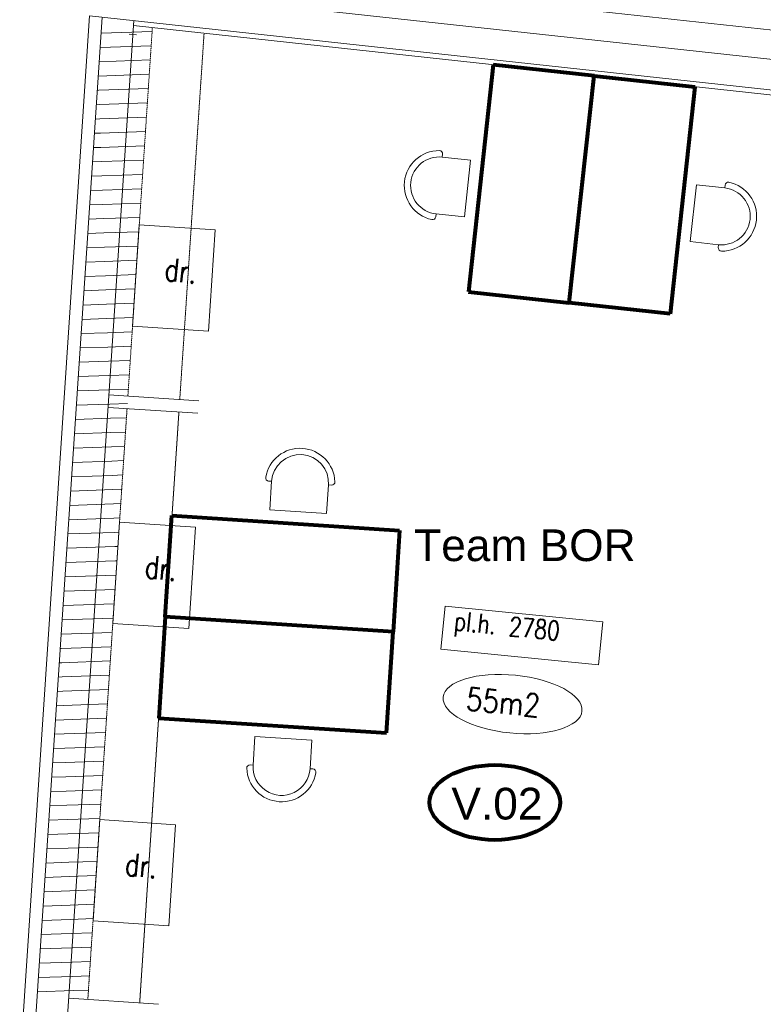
# Model space of a CAD drawing. Header units: millimetres. Extents: x -90830 to 24172, y -102460 to 73669.
# Tile 3 of 198: x -90131 to -84265, y 6925 to 14688. Entities that reach past the tile are written whole.
import ezdxf

# ---------------------------------------------------------------- set-up
doc = ezdxf.new("R2010")
doc.units = ezdxf.units.MM
doc.linetypes.add('ACAD_ISO14W100_S12', pattern=[0.009, 0.007, -0.001, 0, 0, 0, 0, 0, -0.001])
doc.linetypes.add('GETRENNT2_S6', pattern=[0.012, 0.007, -0.001, 0.001, -0.001, 0.001, -0.001])
for name, color, linetype, lineweight in [('Algemeen', 253, 'Continuous', 9), ('Algemeen01', 253, 'Continuous', 80), ('B21-BUITENWANDEN_1', 253, 'Continuous', 9), ('B22-BINNENWANDEN_1', 253, 'Continuous', 9), ('Standard', 253, 'Continuous', 9), ('V21-BUITENWANDEN', 253, 'Continuous', 9), ('V22-BINNENWANDEN', 253, 'Continuous', 9), ('V26-DAKCONSTRUCTIES', 253, 'Continuous', 9), ('V36-HOOGTELIJN1500', 253, 'GETRENNT2_S6', 9), ('V36-HOOGTELIJN2000', 253, 'ACAD_ISO14W100_S12', 9)]:
    doc.layers.add(name, color=color, linetype=linetype, lineweight=lineweight)
doc.styles.add('ARIAL', font='arial.ttf')
doc.styles.add('TXT', font='txt.shx')

msp = doc.modelspace()

# ---------------------------------------------------------------- linework, layer by layer
at = {"layer": 'Algemeen01'}
for p, q in [((-86395.8, 14332.4), (-86590.9, 12543)), ((-85600.6, 14245.8), (-86395.8, 14332.4)), ((-85795.6, 12456.4), (-85600.6, 14245.8)), ((-85795.6, 12456.4), (-85600.6, 14245.8)), ((-85600.6, 14245.8), (-84805.3, 14159.1)), ((-84805.3, 14159.1), (-85000.3, 12369.7)), ((-86590.9, 12543), (-85795.6, 12456.4)), ((-85000.3, 12369.7), (-85795.6, 12456.4)), ((-88982.4, 9980.2), (-88930.3, 10778.5)), ((-88930.3, 10778.5), (-87134.1, 10661.4)), ((-87134.1, 10661.4), (-87186.2, 9863.1)), ((-88982.4, 9980.2), (-89034.4, 9181.9)), ((-87186.2, 9863.1), (-88982.4, 9980.2)), ((-87186.2, 9863.1), (-88982.4, 9980.2)), ((-87238.2, 9064.8), (-87186.2, 9863.1)), ((-89034.4, 9181.9), (-87238.2, 9064.8))]:
    msp.add_line(p, q, dxfattribs=at)
msp.add_ellipse((-86382.7, 8516.3), major_axis=(515.6, 0), ratio=0.573767, dxfattribs=at)
at = {"layer": 'B21-BUITENWANDEN_1'}
msp.add_line((-89208.6, 14568.6), (-89268.2, 14575.1), dxfattribs=at)
at = {"layer": 'B22-BINNENWANDEN_1'}
for p, q in [((-89240.9, 12272.4), (-89187.9, 13070.6)), ((-88589.2, 13030.8), (-89187.9, 13070.6)), ((-88642.2, 12232.6), (-88589.2, 13030.8)), ((-88642.2, 12232.6), (-89240.9, 12272.4)), ((-89396.8, 9927.5), (-89343.7, 10725.8)), ((-88745, 10686), (-89343.7, 10725.8)), ((-88798.1, 9887.7), (-88745, 10686)), ((-88798.1, 9887.7), (-89396.8, 9927.5)), ((-89552.6, 7582.7), (-89499.5, 8380.9)), ((-88900.9, 8341.2), (-89499.5, 8380.9)), ((-88953.9, 7542.9), (-88900.9, 8341.2)), ((-88953.9, 7542.9), (-89552.6, 7582.7))]:
    msp.add_line(p, q, dxfattribs=at)
at = {"layer": 'Standard'}
for p, q in [((-89579.4, 14719.7), (-90131.2, 6416.7)), ((-89488.3, 14582.4), (-89086.4, 14596.4)), ((-89495.8, 14469.6), (-89093.9, 14483.6)), ((-89503.3, 14356.7), (-89101.4, 14370.8)), ((-89510.8, 14243.9), (-89510, 14243.9)), ((-89510, 14243.9), (-89108.9, 14257.9)), ((-89518.3, 14131.1), (-89506.1, 14131.5)), ((-89506.1, 14131.5), (-89116.4, 14145.1)), ((-89525.8, 14018.2), (-89502.2, 14019.1)), ((-89502.2, 14019.1), (-89123.9, 14032.3)), ((-89533.3, 13905.4), (-89498.2, 13906.6)), ((-89498.2, 13906.6), (-89131.4, 13919.4)), ((-89540.8, 13792.6), (-89494.3, 13794.2)), ((-89494.3, 13794.2), (-89138.9, 13806.6)), ((-89548.3, 13679.7), (-89490.4, 13681.8)), ((-89490.4, 13681.8), (-89146.4, 13693.8)), ((-86798.1, 13604.7), (-86795.6, 13627.8)), ((-86574, 13580.3), (-86798.1, 13604.7)), ((-89555.8, 13566.9), (-89486.4, 13569.3)), ((-89486.4, 13569.3), (-89153.9, 13581)), ((-86622.7, 13133), (-86574, 13580.3)), ((-89563.3, 13454.1), (-89482.5, 13456.9)), ((-89482.5, 13456.9), (-89161.4, 13468.1)), ((-89478.6, 13344.5), (-89168.9, 13355.3)), ((-84842.1, 12938.9), (-84793.4, 13386.2)), ((-84793.4, 13386.2), (-84569.2, 13361.8)), ((-84569.2, 13361.8), (-84566.7, 13384.9)), ((-89570.8, 13341.3), (-89478.6, 13344.5)), ((-89578.3, 13228.4), (-89474.7, 13232)), ((-89474.7, 13232), (-89176.4, 13242.5)), ((-89470.7, 13119.6), (-89183.9, 13129.6)), ((-86849.4, 13134.3), (-86846.9, 13157.4)), ((-86846.9, 13157.4), (-86622.7, 13133)), ((-89585.8, 13115.6), (-89470.7, 13119.6)), ((-89593.3, 13002.8), (-89466.8, 13007.2)), ((-89466.8, 13007.2), (-89191.4, 13016.8)), ((-89600.7, 12889.9), (-89462.9, 12894.8)), ((-89462.9, 12894.8), (-89198.9, 12904)), ((-84618, 12914.5), (-84842.1, 12938.9)), ((-84620.5, 12891.4), (-84618, 12914.5)), ((-89608.2, 12777.1), (-89459, 12782.3)), ((-89459, 12782.3), (-89206.4, 12791.1)), ((-89615.7, 12664.3), (-89455, 12669.9)), ((-89455, 12669.9), (-89213.9, 12678.3)), ((-89623.2, 12551.4), (-89451.1, 12557.5)), ((-89451.1, 12557.5), (-89221.4, 12565.5)), ((-89630.7, 12438.6), (-89447.2, 12445)), ((-89447.2, 12445), (-89228.9, 12452.6)), ((-89638.2, 12325.8), (-89443.3, 12332.6)), ((-89443.3, 12332.6), (-89236.4, 12339.8)), ((-89645.7, 12213), (-89439.3, 12220.2)), ((-89439.3, 12220.2), (-89243.9, 12227)), ((-89435.4, 12107.7), (-89251.4, 12114.2)), ((-89653.2, 12100.1), (-89435.4, 12107.7)), ((-89660.7, 11987.3), (-89431.5, 11995.3)), ((-89431.5, 11995.3), (-89258.9, 12001.3)), ((-89668.2, 11874.5), (-89427.6, 11882.9)), ((-89427.6, 11882.9), (-89266.4, 11888.5)), ((-89675.7, 11761.6), (-89423.6, 11770.4)), ((-89423.6, 11770.4), (-89273.9, 11775.7)), ((-89683.2, 11648.8), (-89419.7, 11658)), ((-89419.7, 11658), (-89281.4, 11662.8)), ((-89690.7, 11536), (-89415.8, 11545.6)), ((-89415.8, 11545.6), (-89288.9, 11550)), ((-89698.2, 11423.1), (-89411.8, 11433.1)), ((-89411.8, 11433.1), (-89296.4, 11437.2)), ((-89705.7, 11310.3), (-89407.9, 11320.7)), ((-89407.9, 11320.7), (-89303.9, 11324.3)), ((-89713.2, 11197.5), (-89404, 11208.3)), ((-89404, 11208.3), (-89311.4, 11211.5)), ((-89720.7, 11084.6), (-89400.1, 11095.8)), ((-89400.1, 11095.8), (-89318.9, 11098.7)), ((-88144.1, 11048.9), (-88167.2, 11050.5)), ((-88158.7, 10824), (-88144.1, 11048.9)), ((-89728.2, 10971.8), (-89396.1, 10983.4)), ((-89396.1, 10983.4), (-89326.4, 10985.9)), ((-87695, 11019.7), (-87709.7, 10794.7)), ((-87671.8, 11018.2), (-87695, 11019.7)), ((-89735.7, 10859), (-89392.2, 10871)), ((-89392.2, 10871), (-89333.9, 10873)), ((-87709.7, 10794.7), (-88158.7, 10824)), ((-89743.2, 10746.2), (-89388.3, 10758.6)), ((-89388.3, 10758.6), (-89341.4, 10760.2)), ((-89750.7, 10633.3), (-89384.4, 10646.1)), ((-89384.4, 10646.1), (-89348.9, 10647.4)), ((-89758.2, 10520.5), (-89380.4, 10533.7)), ((-89380.4, 10533.7), (-89356.4, 10534.5)), ((-89765.7, 10407.7), (-89376.5, 10421.3)), ((-89376.5, 10421.3), (-89363.9, 10421.7)), ((-89773.2, 10294.8), (-89372.6, 10308.8)), ((-89372.6, 10308.8), (-89371.4, 10308.9)), ((-89780.7, 10182), (-89378.9, 10196)), ((-89788.2, 10069.2), (-89386.4, 10083.2)), ((-86774.9, 10063.3), (-86808.6, 9725)), ((-85531.7, 9939.6), (-86774.9, 10063.3)), ((-89795.7, 9956.3), (-89393.9, 9970.4)), ((-85565.4, 9601.2), (-85531.7, 9939.6)), ((-89803.2, 9843.5), (-89401.4, 9857.5)), ((-89810.7, 9730.7), (-89802.7, 9731)), ((-89802.7, 9731), (-89408.9, 9744.7)), ((-86808.6, 9725), (-85565.4, 9601.2)), ((-89798.8, 9618.5), (-89416.4, 9631.9)), ((-89818.2, 9617.9), (-89798.8, 9618.5)), ((-89825.7, 9505), (-89794.8, 9506.1)), ((-89794.8, 9506.1), (-89423.9, 9519.1)), ((-89790.9, 9393.7), (-89431.4, 9406.2)), ((-89833.2, 9392.2), (-89790.9, 9393.7)), ((-89840.7, 9279.4), (-89787, 9281.2)), ((-89787, 9281.2), (-89438.9, 9293.4)), ((-89848.2, 9166.5), (-89783.1, 9168.8)), ((-89783.1, 9168.8), (-89446.4, 9180.6)), ((-89855.7, 9053.7), (-89779.1, 9056.4)), ((-89779.1, 9056.4), (-89453.9, 9067.7)), ((-88275.2, 9036.6), (-88289.9, 8811.6)), ((-87826.2, 9007.3), (-88275.2, 9036.6)), ((-87840.9, 8782.3), (-87826.2, 9007.3)), ((-89863.2, 8940.9), (-89775.2, 8943.9)), ((-89775.2, 8943.9), (-89461.4, 8954.9)), ((-89870.7, 8828), (-89771.3, 8831.5)), ((-89771.3, 8831.5), (-89468.9, 8842.1)), ((-88289.9, 8811.6), (-88313.1, 8813.1)), ((-87817.7, 8780.8), (-87840.9, 8782.3)), ((-89878.2, 8715.2), (-89767.3, 8719.1)), ((-89767.3, 8719.1), (-89476.4, 8729.2)), ((-89885.7, 8602.4), (-89763.4, 8606.6)), ((-89763.4, 8606.6), (-89483.9, 8616.4)), ((-89893.2, 8489.5), (-89759.5, 8494.2)), ((-89759.5, 8494.2), (-89491.4, 8503.6)), ((-89755.6, 8381.8), (-89498.9, 8390.8)), ((-89900.7, 8376.7), (-89755.6, 8381.8)), ((-89908.2, 8263.9), (-89751.6, 8269.4)), ((-89751.6, 8269.4), (-89506.4, 8277.9)), ((-89915.7, 8151.1), (-89747.7, 8156.9)), ((-89747.7, 8156.9), (-89513.9, 8165.1)), ((-89923.2, 8038.2), (-89743.8, 8044.5)), ((-89743.8, 8044.5), (-89521.4, 8052.3)), ((-89930.7, 7925.4), (-89739.9, 7932.1)), ((-89739.9, 7932.1), (-89528.9, 7939.4)), ((-89938.2, 7812.6), (-89735.9, 7819.6)), ((-89735.9, 7819.6), (-89536.4, 7826.6)), ((-89945.7, 7699.7), (-89732, 7707.2)), ((-89732, 7707.2), (-89543.9, 7713.8)), ((-89953.2, 7586.9), (-89728.1, 7594.8)), ((-89728.1, 7594.8), (-89551.4, 7600.9)), ((-89960.7, 7474.1), (-89724.2, 7482.3)), ((-89724.2, 7482.3), (-89558.9, 7488.1)), ((-89968.2, 7361.2), (-89720.2, 7369.9)), ((-89720.2, 7369.9), (-89566.4, 7375.3)), ((-89975.7, 7248.4), (-89716.3, 7257.5)), ((-89716.3, 7257.5), (-89573.9, 7262.4)), ((-89983.2, 7135.6), (-89712.4, 7145)), ((-89712.4, 7145), (-89581.4, 7149.6)), ((-89990.7, 7022.8), (-89708.5, 7032.6)), ((-89708.5, 7032.6), (-89588.9, 7036.8))]:
    msp.add_line(p, q, dxfattribs=at)
for centre, radius, start, end in [((-86822.5, 13381.1), 275, 89.63709, 257.92213), ((-86822.5, 13381.1), 225, 83.77961, 263.77961), ((-86820.9, 13630.6), 25.5, 353.77961, 89.63709), ((-84593.6, 13138.1), 225, 263.77961, 83.77961), ((-84593.6, 13138.1), 275, 269.63709, 77.92213), ((-84541.4, 13382.1), 25.5, 77.92213, 173.77961), ((-86874.7, 13137.1), 25.5, 257.92213, 353.77961), ((-84595.2, 12888.6), 25.5, 173.77961, 269.63709), ((-87919.5, 11034.3), 275, 2.1276, 170.41264), ((-87919.5, 11034.3), 225, 356.27012, 176.27012), ((-88165.6, 11075.9), 25.5, 170.41264, 266.27012), ((-87670.2, 11043.6), 25.5, 266.27012, 2.1276), ((-88314.7, 8787.7), 25.5, 86.27012, 182.1276), ((-88065.4, 8797), 275, 182.1276, 350.41264), ((-88065.4, 8797), 225, 176.27012, 356.27012), ((-87819.3, 8755.4), 25.5, 350.41264, 86.27012)]:
    msp.add_arc(centre, radius, start, end, dxfattribs=at)
msp.add_ellipse((-86242.9, 9292.1), major_axis=(547.3, -54.5), ratio=0.415553, dxfattribs=at)
at = {"layer": 'V21-BUITENWANDEN'}
for p, q in [((-81059.2, 14263.8), (-89396.1, 15172.5)), ((-81084.1, 14035.1), (-89563.4, 14959.4)), ((-89479.9, 14708.8), (-90031.4, 6410)), ((-89231.1, 14681.7), (-89789.9, 6273.7)), ((-81219.5, 13808.5), (-89579.4, 14719.7))]:
    msp.add_line(p, q, dxfattribs=at)
at = {"layer": 'V22-BINNENWANDEN'}
msp.add_line((-81114.5, 13756.8), (-89233.8, 14641.8), dxfattribs=at)
at = {"layer": 'V26-DAKCONSTRUCTIES'}
for p, q in [((-88718.8, 11684.5), (-89427.2, 11731)), ((-88725.4, 11584.7), (-89433.9, 11631.3)), ((-89743.5, 6972.2), (-89035, 6926))]:
    msp.add_line(p, q, dxfattribs=at)
at = {"layer": 'V36-HOOGTELIJN1500'}
for p, q in [((-89084.5, 14625.5), (-89277.5, 11721.2)), ((-89277.5, 11721.2), (-89084.5, 14625.5)), ((-89084.5, 14625.5), (-89084.5, 14625.5)), ((-89277.5, 11721.2), (-89277.5, 11721.2)), ((-89284.2, 11621.4), (-89593.8, 6962.4)), ((-89593.8, 6962.4), (-89284.2, 11621.4)), ((-89284.2, 11621.4), (-89284.2, 11621.4)), ((-89593.8, 6962.4), (-89593.8, 6962.4))]:
    msp.add_line(p, q, dxfattribs=at)
at = {"layer": 'V36-HOOGTELIJN2000'}
for p, q in [((-88676.6, 14581), (-88868.4, 11694.3)), ((-88868.4, 11694.3), (-88676.6, 14581)), ((-88676.6, 14581), (-88676.6, 14581)), ((-88868.4, 11694.3), (-88868.4, 11694.3)), ((-88875.1, 11594.5), (-89184.7, 6935.8)), ((-89184.7, 6935.8), (-88875.1, 11594.5)), ((-88875.1, 11594.5), (-88875.1, 11594.5)), ((-89184.7, 6935.8), (-89184.7, 6935.8))]:
    msp.add_line(p, q, dxfattribs=at)

# ---------------------------------------------------------------- texts
at = {"layer": 'Algemeen', "char_height": 250, "attachment_point": 7, "style": 'ARIAL'}
for s, insert, width in [('\\W1.00;Team\\~BOR', (-87019.4, 10416.1), 1875.071), ('\\W1.00;V.02', (-86725.7, 8378.6), 845.718)]:
    msp.add_mtext(s, dxfattribs=dict(at, insert=insert, width=width))
at = {"layer": 'Standard', "attachment_point": 7, "rotation": 354.31686, "style": 'TXT'}
for s, insert, char_height, width in [('\\W0.78;dr.', (-88994.6, 12632.2), 180, 425.13), ('\\W0.78;dr.', (-89150.4, 10287.3), 180, 425.13), ('\\W0.78;pl.h.\\~2780', (-86715.5, 9825.9), 150, 1131.275), ('\\W0.84;55m2', (-86615.3, 9246.1), 180, 603.6), ('\\W0.78;dr.', (-89306.3, 7942.5), 180, 425.13)]:
    msp.add_mtext(s, dxfattribs=dict(at, insert=insert, char_height=char_height, width=width))

doc.saveas('drawing.dxf')
